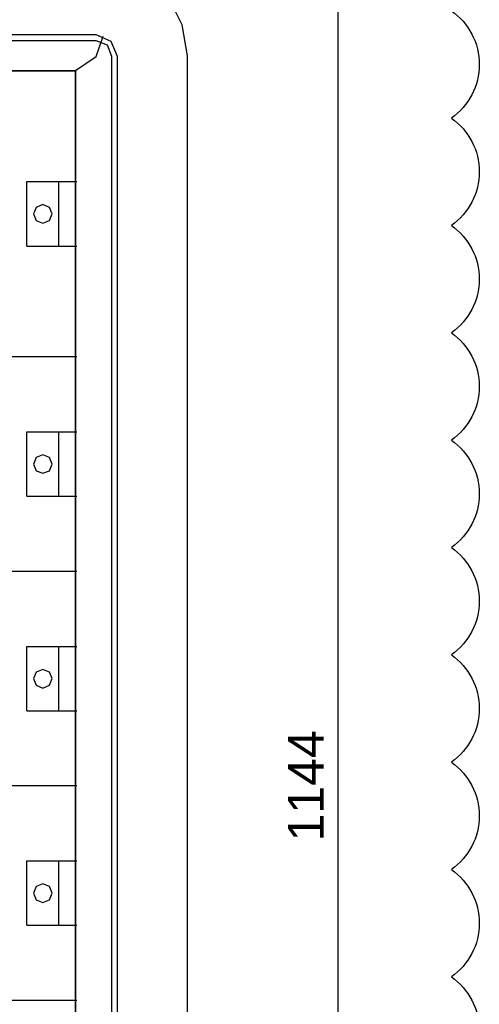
# Model space of a CAD drawing. Header units: millimetres. Extents: x 203 to 3426, y 719 to 2381.
# Tile 184 of 185: x 3394 to 3426, y 2254 to 2323. Entities that reach past the tile are written whole.
import ezdxf

# ---------------------------------------------------------------- set-up
doc = ezdxf.new("R2010")
doc.units = ezdxf.units.MM
doc.layers.add('_IE_REW01', color=30, linetype='Continuous')
doc.layers.add('E_Legrand_obudowy', color=7, linetype='Continuous')
doc.layers.add('E_Legrand_wymiary', color=7, linetype='Continuous', true_color=0x727430)
doc.styles.get("Standard").update_dxf_attribs({"font": 'ARIAL.TTF'})
doc.dimstyles.new('ISO-25', dxfattribs={"dimtxt": 2.5, "dimasz": 2.5, "dimexe": 1.25, "dimexo": 0.625, "dimtad": 1, "dimtxsty": 'Standard', "dimcen": 2.5, "dimadec": 0, "dimazin": 0, "dimtfac": 1, "dimtmove": 0, "dimatfit": 3, "dimfxl": 1, "dimarcsym": 0})

# ---------------------------------------------------------------- blocks, each defined once
blk = doc.blocks.new('XL3 160 wnękowa 6x24M')
at = {"layer": 'E_Legrand_obudowy'}
for points in [[(333.94, -1076.68), (333.94, -510.7), (333.94, -62.05), (330.18, -40.24), (322.3, -24.44), (310.66, -14.29), (296.77, -7.9), (270.87, 0)], [(270.11, -47.38), (-273.87, -47.38)], [(285.13, -62.43), (280.63, -51.9), (270.11, -47.38)], [(270.11, -62.43), (275, -48.14)], [(270.11, -51.52), (-273.87, -51.52)], [(281, -62.43), (278, -54.53), (270.11, -51.52)], [(255.1, -72.58), (270.11, -62.43)], [(281, -1083.08), (281, -62.43)], [(285.13, -1083.08), (285.13, -62.43)], [(-259.23, -72.21), (255.47, -72.21), (255.47, -1072.92), (-259.23, -1072.92), (-259.23, -72.21)], [(-257.16, -72.44), (255.69, -72.44), (255.69, -1071.56), (-257.16, -1071.56), (-257.16, -72.44)], [(221.72, -194.91), (221.72, -149.79)], [(221.72, -149.79), (256.55, -149.79)], [(244.03, -194.91), (244.03, -149.79)], [(239.39, -172.26), (237.51, -167.8), (232.87, -165.92), (228.24, -167.8), (226.35, -172.26), (228.24, -176.9), (232.87, -178.78), (237.51, -176.9), (239.39, -172.26)], [(221.72, -194.91), (256.55, -194.91)], [(256.55, -272.26), (-257.68, -272.26)], [(221.72, -369.69), (221.72, -324.58)], [(221.72, -324.58), (256.55, -324.58)], [(244.03, -369.69), (244.03, -324.58)], [(239.39, -347.22), (237.51, -342.59), (232.87, -340.7), (228.24, -342.59), (226.35, -347.22), (228.24, -351.85), (232.87, -353.57), (237.51, -351.85), (239.39, -347.22)], [(221.72, -369.69), (256.55, -369.69)], [(256.55, -422.17), (-257.68, -422.17)], [(221.72, -519.6), (221.72, -474.66)], [(221.72, -474.66), (256.55, -474.66)], [(244.03, -519.6), (244.03, -474.66)], [(239.39, -496.96), (237.51, -492.5), (232.87, -490.61), (228.24, -492.5), (226.35, -496.96), (228.24, -501.59), (232.87, -503.65), (237.51, -501.59), (239.39, -496.96)], [(221.72, -519.6), (256.55, -519.6)], [(256.55, -571.91), (-257.68, -571.91)], [(221.72, -669.34), (221.72, -624.4)], [(221.72, -624.4), (256.55, -624.4)], [(244.03, -669.34), (244.03, -624.4)], [(239.39, -646.87), (237.51, -642.41), (232.87, -640.35), (228.24, -642.41), (226.35, -646.87), (228.24, -651.5), (232.87, -653.39), (237.51, -651.5), (239.39, -646.87)], [(221.72, -669.34), (256.55, -669.34)], [(256.55, -721.83), (-257.68, -721.83)]]:
    blk.add_lwpolyline(points, dxfattribs=at)
blk = doc.blocks.new('*D134')
at = {"layer": 'Defpoints', "color": 0}
for p in [(-34.793, 119.402), (-24.725, 119.402), (-34.793, 5.002)]:
    blk.add_point(p, dxfattribs=at)
at = {"layer": 'E_Legrand_wymiary', "color": 0, "lineweight": -2}
for p, q in [((-34.731, 119.402), (-24.6, 119.402)), ((-24.725, 7.502), (-24.725, 116.902)), ((-34.731, 5.002), (-24.6, 5.002))]:
    blk.add_line(p, q, dxfattribs=at)
at = {"layer": 'E_Legrand_wymiary', "color": 0}
for points in [[(-24.309, 116.902), (-25.142, 116.902), (-24.725, 119.402)], [(-25.142, 7.502), (-24.309, 7.502), (-24.725, 5.002)]]:
    blk.add_solid(points, dxfattribs=at)
at = {"layer": 'E_Legrand_wymiary', "color": 0, "insert": (-26.98, 62.202), "char_height": 2.5, "attachment_point": 5, "rotation": 90}
blk.add_mtext('1144', dxfattribs=at)
blk = doc.blocks.new('G$C3556625F')
at = {"layer": 'E_Legrand_obudowy', "color": 67, "true_color": 0x727430, "xscale": 0.1, "yscale": 0.1, "zscale": 0.1}
blk.add_blockref('XL3 160 wnękowa 6x24M', (-68.6374, 119.4025), dxfattribs=at)
at = {"layer": 'E_Legrand_wymiary', "color": 67, "true_color": 0x727430}
dim = blk.add_linear_dim(base=(-24.7254, 119.4025), p1=(-34.7932, 5.0025), p2=(-34.7932, 119.4025), angle=90, dimstyle='ISO-25', override={"dimscale": 0.1, "dimtxt": 25, "dimasz": 25, "dimgap": 10, "dimlfac": 10}, dxfattribs=at)
dim.commit()
dim.dimension.update_dxf_attribs({"geometry": '*D134', "text_midpoint": (-26.9805, 62.2025)})

msp = doc.modelspace()

# ---------------------------------------------------------------- linework, layer by layer
at = {"layer": '_IE_REW01'}
msp.add_lwpolyline([(3424.198, 2323.5, -0.5206), (3424.198, 2316, -0.5206), (3424.198, 2308.5, -0.5206), (3424.198, 2301, -0.5206), (3424.198, 2293.5, -0.5206), (3424.198, 2286, -0.5206), (3424.198, 2278.5, -0.5206), (3424.198, 2271, -0.5206), (3424.198, 2263.5, -0.5206), (3424.198, 2256, -0.5206), (3424.198, 2248.5, -0.5206)], format="xyb", dxfattribs=at)

# ---------------------------------------------------------------- block references
msp.add_blockref('G$C3556625F', (3441.022, 2207.143))

doc.saveas('drawing.dxf')
